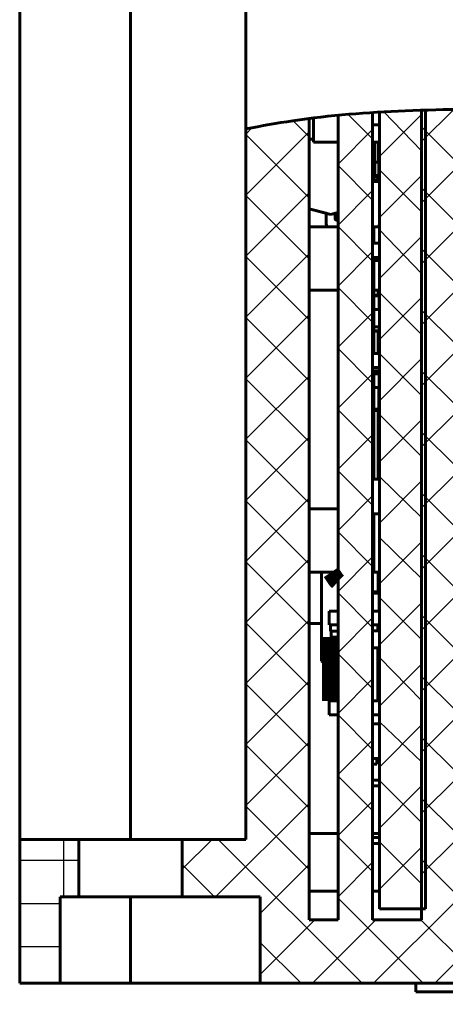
# Model space of a CAD drawing. Header units: millimetres. Extents: x 0 to 420, y 0 to 297.
# Tile 43 of 66: x 190 to 204, y 179 to 213. Entities that reach past the tile are written whole.
import ezdxf

# ---------------------------------------------------------------- set-up
doc = ezdxf.new("R2010")
doc.units = ezdxf.units.MM
doc.linetypes.add('K5LT_BASIC', pattern=[0])
doc.linetypes.add('K5LT_THIN', pattern=[0])
doc.layers.add('Системный слой', color=7, linetype='Continuous')

msp = doc.modelspace()

# ---------------------------------------------------------------- hatches: boundary and pattern name
at = {"layer": 'Системный слой'}
h = msp.add_hatch(dxfattribs=at)
h.set_pattern_fill('', color=256, angle=45, style=0, pattern_type=0)
h.set_pattern_definition([(45, (-10.4934, -64.3478), (-1.06066, 1.06066), []), (135, (-10.4934, -64.3478), (-1.06066, -1.06066), [])])
h.paths.add_polyline_path([(200.604, 182.004), (199.604, 182.004), (199.604, 209.849), (198.854, 209.746), (198.121, 209.628), (197.404, 209.492), (197.404, 184.804), (195.198, 184.804), (195.198, 182.804), (197.904, 182.804), (197.904, 179.804), (242.054, 179.804), (242.054, 192.003), (239.854, 192.003), (239.854, 182.004), (204.704, 182.004), (204.704, 210.168), (204.301, 210.161), (203.901, 210.152), (203.504, 210.141), (203.504, 182.004), (201.804, 182.004), (201.804, 210.056), (201.4, 210.027), (201, 209.995), (200.604, 209.959)])
h = msp.add_hatch(dxfattribs=at)
h.set_pattern_fill('', color=256, angle=90, style=0, pattern_type=0)
h.set_pattern_definition([(90, (38.0808, -52.9207), (-1.5, 9e-17), []), (180, (38.0808, -52.9207), (-2e-16, -1.5), [])])
h.paths.add_polyline_path([(191.61, 182.804), (191.61, 184.804), (189.554, 184.804), (189.554, 179.804), (190.954, 179.804), (190.954, 182.804)])

# ---------------------------------------------------------------- linework, layer by layer
at = {"layer": 'Системный слой', "linetype": 'K5LT_BASIC', "lineweight": 60}
for p, q in [((189.554, 184.804), (189.554, 239.804)), ((193.404, 239.804), (193.404, 184.804)), ((197.404, 209.492), (197.404, 239.804)), ((202.048, 182.394), (202.048, 210.072)), ((203.504, 182.004), (203.504, 210.141)), ((203.639, 182.394), (203.639, 210.145)), ((199.604, 209.849), (199.604, 182.004)), ((199.748, 209.836), (199.748, 209.024)), ((200.604, 182.004), (200.604, 209.959)), ((201.804, 182.004), (201.804, 210.056)), ((197.404, 209.492), (197.404, 184.804)), ((201.804, 209.634), (202.043, 209.634)), ((201.804, 209.634), (202.048, 209.634)), ((202.043, 209.634), (202.048, 209.634)), ((202.043, 209.634), (202.043, 209.024)), ((199.604, 209.134), (199.748, 209.134)), ((199.748, 209.024), (200.528, 209.024)), ((199.748, 209.024), (200.604, 209.024)), ((200.604, 209.024), (200.528, 209.024)), ((201.804, 209.024), (202.048, 209.024)), ((201.804, 209.024), (202.043, 209.024)), ((201.881, 207.79), (201.881, 209.024)), ((202.011, 209.024), (202.011, 208.335)), ((202.048, 209.024), (202.043, 209.024)), ((202.043, 209.024), (202.043, 208.335)), ((202.048, 208.924), (202.043, 208.924)), ((202.048, 208.924), (202.043, 208.924)), ((202.043, 208.874), (202.048, 208.874)), ((202.048, 208.524), (202.043, 208.524)), ((202.048, 208.524), (202.043, 208.524)), ((201.881, 208.335), (202.016, 208.335)), ((202.016, 208.335), (202.016, 207.867)), ((202.016, 208.335), (202.048, 208.335)), ((201.804, 207.816), (201.881, 207.79)), ((202.043, 207.724), (201.804, 207.724)), ((201.881, 207.867), (202.016, 207.867)), ((202.016, 207.835), (201.881, 207.835)), ((201.881, 207.835), (202.016, 207.835)), ((201.988, 207.724), (201.988, 207.835)), ((201.998, 207.724), (201.998, 207.835)), ((201.998, 207.794), (201.998, 207.835)), ((201.998, 207.724), (201.998, 207.794)), ((201.998, 207.794), (202.048, 207.794)), ((202.016, 207.867), (202.016, 207.835)), ((202.016, 207.867), (202.048, 207.867)), ((202.043, 207.794), (202.043, 207.85)), ((202.043, 207.659), (202.043, 207.724)), ((202.048, 207.659), (201.804, 207.659)), ((200.193, 206.56), (199.604, 206.718)), ((199.604, 206.718), (200.348, 206.519)), ((200.348, 206.519), (200.193, 206.56)), ((200.193, 206.56), (200.193, 206.209)), ((200.348, 206.519), (200.604, 206.588)), ((200.503, 206.56), (200.348, 206.519)), ((200.604, 206.588), (200.503, 206.56)), ((200.503, 206.369), (200.503, 206.56)), ((200.604, 206.504), (200.503, 206.504)), ((200.604, 206.564), (200.516, 206.564)), ((200.604, 206.319), (200.553, 206.319)), ((199.604, 206.084), (200.604, 206.084)), ((201.804, 206.084), (201.848, 206.084)), ((201.848, 206.084), (201.848, 205.519)), ((202.048, 206.084), (201.848, 206.084)), ((202.048, 205.519), (201.804, 205.519)), ((201.804, 205.026), (202.048, 205.026)), ((201.804, 204.919), (202.048, 204.919)), ((201.848, 204.919), (201.848, 203.884)), ((199.604, 203.884), (200.604, 203.884)), ((201.804, 203.884), (201.848, 203.884)), ((201.848, 201.689), (201.848, 203.884)), ((202.048, 203.884), (201.848, 203.884)), ((201.848, 203.709), (202.028, 203.709)), ((201.848, 203.689), (202.028, 203.689)), ((201.998, 203.709), (201.998, 203.884)), ((202.028, 203.709), (202.028, 203.689)), ((202.048, 203.689), (202.028, 203.689)), ((202.028, 203.689), (202.028, 203.214)), ((201.848, 203.214), (202.048, 203.214)), ((201.848, 202.614), (202.048, 202.614)), ((202.028, 202.614), (202.028, 202.479)), ((202.028, 202.479), (201.848, 202.479)), ((202.028, 202.459), (201.848, 202.459)), ((201.848, 202.459), (202.028, 202.459)), ((201.998, 201.689), (201.998, 202.459)), ((201.998, 201.689), (201.998, 202.459)), ((202.028, 202.289), (201.998, 202.289)), ((202.028, 202.269), (201.998, 202.269)), ((201.998, 202.269), (202.028, 202.269)), ((202.048, 202.204), (201.998, 202.204)), ((202.028, 202.459), (202.028, 202.479)), ((202.048, 202.479), (202.028, 202.479)), ((202.028, 202.459), (202.028, 202.289)), ((202.028, 202.269), (202.028, 202.289)), ((202.048, 202.289), (202.028, 202.289)), ((201.998, 201.854), (202.048, 201.854)), ((202.048, 201.689), (201.804, 201.689)), ((201.804, 201.196), (202.048, 201.196)), ((201.804, 201.089), (202.048, 201.089)), ((201.848, 197.314), (201.848, 201.089)), ((202.028, 201.004), (201.848, 201.004)), ((201.848, 200.984), (202.028, 200.984)), ((202.028, 200.984), (202.028, 201.004)), ((202.028, 200.984), (202.028, 200.504)), ((202.043, 200.997), (202.043, 201.089)), ((202.043, 201.024), (202.048, 201.024)), ((201.848, 200.504), (202.023, 200.504)), ((201.848, 200.504), (202.028, 200.504)), ((202.043, 200.504), (202.023, 200.504)), ((202.023, 200.504), (202.023, 199.754)), ((202.028, 200.504), (202.048, 200.504)), ((202.048, 200.504), (202.028, 200.504)), ((202.043, 200.504), (202.043, 199.754)), ((202.043, 199.984), (202.048, 199.984)), ((202.048, 199.754), (201.848, 199.754)), ((201.848, 199.704), (201.998, 199.704)), ((201.998, 199.704), (201.998, 197.314)), ((201.998, 199.704), (201.998, 199.254)), ((201.998, 199.254), (202.048, 199.254)), ((201.998, 198.394), (202.048, 198.394)), ((201.998, 198.224), (202.016, 198.224)), ((201.998, 198.192), (202.016, 198.192)), ((202.043, 198.174), (201.998, 198.174)), ((202.016, 198.224), (202.016, 198.192)), ((202.048, 198.192), (202.016, 198.192)), ((202.016, 198.192), (202.016, 198.174)), ((202.043, 197.694), (202.043, 198.174)), ((201.998, 197.694), (202.043, 197.694)), ((201.998, 197.414), (202.048, 197.414)), ((202.016, 197.694), (202.016, 197.414)), ((201.804, 197.314), (202.048, 197.314)), ((199.604, 196.284), (200.604, 196.284)), ((201.804, 196.114), (202.048, 196.114)), ((201.848, 196.114), (201.848, 194.084)), ((199.604, 194.084), (200.604, 194.084)), ((200.027, 194.084), (200.027, 190.99)), ((201.804, 194.084), (201.848, 194.084)), ((202.048, 194.084), (201.848, 194.084)), ((201.998, 194.084), (201.998, 193.404)), ((202.027, 194.084), (202.027, 193.854)), ((202.028, 194.059), (202.027, 194.059)), ((202.027, 194.039), (202.028, 194.039)), ((202.028, 194.059), (202.028, 194.039)), ((202.048, 194.039), (202.028, 194.039)), ((202.028, 194.039), (202.028, 193.854)), ((201.998, 193.854), (201.998, 193.404)), ((202.048, 193.854), (201.998, 193.854)), ((201.998, 193.404), (201.804, 193.404)), ((201.804, 193.354), (202.048, 193.354)), ((201.804, 193.354), (202.048, 193.354)), ((202.027, 193.354), (202.027, 192.734)), ((202.048, 193.344), (202.027, 193.344)), ((202.027, 193.204), (202.048, 193.204)), ((200.293, 192.734), (200.604, 192.734)), ((200.293, 192.254), (200.293, 192.734)), ((201.804, 192.734), (202.043, 192.734)), ((202.048, 192.854), (202.027, 192.854)), ((202.043, 192.254), (202.043, 192.734)), ((200.027, 192.304), (199.604, 192.304)), ((202.043, 192.534), (202.048, 192.534)), ((202.043, 192.384), (202.048, 192.384)), ((200.293, 192.254), (200.604, 192.254)), ((200.604, 192.254), (200.293, 192.254)), ((200.604, 192.254), (200.348, 192.254)), ((200.348, 192.034), (200.348, 192.254)), ((200.348, 192.034), (200.604, 192.034)), ((200.604, 192.034), (200.348, 192.034)), ((200.368, 192.034), (200.604, 192.034)), ((200.368, 191.834), (200.368, 192.034)), ((201.804, 192.254), (202.043, 192.254)), ((201.988, 192.254), (201.804, 192.254)), ((201.804, 192.054), (202.048, 192.054)), ((201.988, 192.054), (201.988, 192.254)), ((201.988, 192.114), (202.048, 192.114)), ((202.027, 192.254), (202.027, 192.114)), ((200.027, 191.172), (200.027, 191.707)), ((200.604, 191.834), (200.348, 191.834)), ((201.804, 191.454), (202.048, 191.454)), ((201.988, 189.614), (201.988, 191.454)), ((200.348, 190.841), (200.027, 190.99)), ((202.043, 190.924), (201.986, 190.615)), ((202.043, 190.924), (201.988, 190.619)), ((201.988, 190.914), (202.048, 190.914)), ((202.043, 190.914), (202.043, 190.904)), ((202.043, 190.904), (202.048, 190.904)), ((200.34, 190.64), (200.295, 190.866)), ((200.34, 190.64), (200.295, 190.866)), ((201.998, 190.434), (201.998, 190.647)), ((202.022, 190.734), (202.048, 190.734)), ((202.028, 190.763), (202.028, 190.734)), ((201.988, 190.434), (201.998, 190.434)), ((202.048, 190.384), (201.988, 190.384)), ((202.048, 190.384), (201.988, 190.384)), ((201.998, 190.292), (201.998, 190.012)), ((201.988, 190.012), (202.048, 190.012)), ((201.988, 190.004), (202.048, 190.004)), ((201.998, 190.174), (201.998, 190.012)), ((202.048, 190.174), (201.998, 190.174)), ((200.293, 189.614), (200.293, 189.134)), ((200.293, 189.614), (200.604, 189.614)), ((201.804, 189.614), (202.043, 189.614)), ((202.043, 189.134), (202.043, 189.614)), ((200.293, 189.134), (200.604, 189.134)), ((200.604, 189.134), (200.293, 189.134)), ((201.804, 189.134), (202.043, 189.134)), ((201.804, 188.814), (202.048, 188.814)), ((201.804, 187.614), (202.048, 187.614)), ((201.948, 187.412), (201.948, 187.614)), ((201.804, 187.412), (201.948, 187.412)), ((201.804, 186.864), (202.048, 186.864)), ((201.804, 186.864), (202.048, 186.864)), ((201.804, 186.664), (202.048, 186.664)), ((189.554, 184.804), (189.554, 179.804)), ((189.554, 184.804), (191.61, 184.804)), ((191.61, 182.804), (191.61, 184.804)), ((191.61, 184.804), (195.198, 184.804)), ((195.198, 184.804), (195.198, 182.804)), ((195.198, 184.804), (197.404, 184.804)), ((199.604, 185.004), (200.604, 185.004)), ((201.804, 185.004), (202.048, 185.004)), ((201.804, 184.864), (202.048, 184.864)), ((201.804, 184.664), (202.048, 184.664)), ((190.954, 179.804), (190.954, 182.804)), ((190.954, 182.804), (191.61, 182.804)), ((191.61, 182.804), (195.198, 182.804)), ((193.404, 179.804), (193.404, 182.804)), ((195.198, 182.804), (197.904, 182.804)), ((197.904, 182.804), (197.904, 179.804)), ((199.604, 183.004), (200.604, 183.004)), ((201.804, 183.004), (202.048, 183.004)), ((202.048, 182.394), (203.639, 182.394)), ((199.604, 182.004), (200.604, 182.004)), ((201.804, 182.004), (203.504, 182.004)), ((189.554, 179.804), (190.954, 179.804)), ((190.954, 179.804), (193.404, 179.804)), ((193.404, 179.804), (197.904, 179.804)), ((197.904, 179.804), (242.054, 179.804)), ((203.304, 179.804), (203.304, 179.504)), ((203.304, 179.804), (203.304, 179.504)), ((204.954, 179.504), (203.304, 179.504))]:
    msp.add_line(p, q, dxfattribs=at)
at = {"layer": 'Системный слой', "linetype": 'K5LT_THIN', "lineweight": 18}
for p, q in [((203.504, 208.729), (202.2, 210.083)), ((203.504, 209.992), (202.043, 208.531)), ((203.504, 206.607), (202.048, 208.069)), ((203.504, 207.872), (202.043, 206.41)), ((203.504, 204.471), (202.048, 205.983)), ((203.505, 205.75), (202.043, 204.288)), ((203.504, 203.631), (202.043, 202.17)), ((203.504, 202.349), (202.048, 203.811)), ((203.504, 200.229), (202.048, 201.689)), ((203.504, 201.508), (202.043, 200.046)), ((203.504, 198.107), (202.048, 199.569)), ((203.504, 199.384), (202.043, 197.923)), ((203.504, 195.989), (202.048, 197.414)), ((203.504, 197.256), (202.043, 195.795)), ((203.504, 195.142), (202.043, 193.681)), ((203.504, 193.869), (202.048, 195.293)), ((203.504, 193.022), (202.043, 191.56)), ((203.504, 191.754), (202.048, 193.204)), ((203.504, 189.627), (202.048, 191.118)), ((203.504, 190.895), (202.043, 189.434)), ((203.504, 187.501), (202.048, 188.888)), ((203.504, 188.779), (202.043, 187.318)), ((203.504, 185.388), (202.048, 186.846)), ((203.506, 186.659), (202.044, 185.197)), ((203.504, 184.535), (202.043, 183.074)), ((203.503, 183.264), (202.046, 184.722))]:
    msp.add_line(p, q, dxfattribs=at)
at = {"layer": 'Системный слой', "linetype": 'K5LT_BASIC', "lineweight": 60}
msp.add_lwpolyline([(202.048, 200.984), (202.047, 200.984), (202.046, 200.984), (202.044, 200.984), (202.042, 200.984), (202.039, 200.984), (202.035, 200.984), (202.032, 200.984), (202.028, 200.984)], dxfattribs=at)
at = {"layer": 'Системный слой', "linetype": 'K5LT_BASIC', "const_width": 0.6}
for points in [[(200.361, 194.084), (200.549, 193.805), (200.604, 193.754)], [(200.348, 189.614), (200.348, 190.857), (200.348, 191.834)]]:
    msp.add_lwpolyline(points, dxfattribs=at)
at = {"layer": 'Системный слой', "linetype": 'K5LT_BASIC', "lineweight": 60}
for centre, radius, start, end in [((202.016, 207.867), 0.032, 270, 0), ((202.016, 207.867), 0.032, 270, 0), ((200.553, 206.369), 0.05, 180, 270), ((200.393, 206.209), 0.2, 180, 218.7556), ((200.393, 206.209), 0.2, 180, 218.7556), ((201.848, 206.209), 0.2, 321.2444, 0), ((201.848, 206.209), 0.2, 321.2444, 0), ((202.028, 203.689), 0.02, 0, 90), ((202.028, 202.479), 0.02, 270, 0), ((202.028, 202.479), 0.02, 270, 0), ((202.028, 202.289), 0.02, 270, 0), ((202.028, 202.289), 0.02, 270, 0), ((202.028, 200.984), 0.02, 0, 90), ((202.016, 198.192), 0.032, 0, 90), ((202.028, 194.039), 0.02, 0, 90), ((202.028, 192.384), 0.02, 0, 41.4091), ((201.848, 190.424), 0.2, 313.837, 348.3962)]:
    msp.add_arc(centre, radius, start, end, dxfattribs=at)
for points, knots in [([(197.404, 209.492), (197.946, 209.591), (199.774, 209.925), (203.04, 210.17), (207.25, 210.193), (211.7, 210.001), (216.315, 209.694), (221.019, 209.362), (225.734, 209.09), (230.34, 208.99), (234.115, 208.88), (237.012, 208.608), (239.069, 208.29), (240.334, 207.886), (240.937, 207.693)], [0, 0, 0, 0, 0.03778, 0.127455, 0.224172, 0.326577, 0.432964, 0.541465, 0.65018, 0.756947, 0.857587, 0.909055, 0.956617, 1, 1, 1, 1]), ([(202.046, 200.992), (202.046, 200.992), (202.046, 200.993), (202.044, 200.995), (202.042, 200.999), (202.038, 201.001), (202.035, 201.003), (202.031, 201.004), (202.029, 201.004), (202.028, 201.004)], [0, 0, 0, 0, 0.00213, 0.178896, 0.355946, 0.529701, 0.696391, 0.853455, 1, 1, 1, 1]), ([(202.046, 192.391), (202.046, 192.391), (202.046, 192.393), (202.045, 192.395), (202.043, 192.396), (202.043, 192.397)], [0, 0, 0, 0, 0.062813, 0.678616, 1, 1, 1, 1])]:
    msp.add_open_spline(points, degree=3, knots=knots, dxfattribs=at)

doc.saveas('drawing.dxf')
